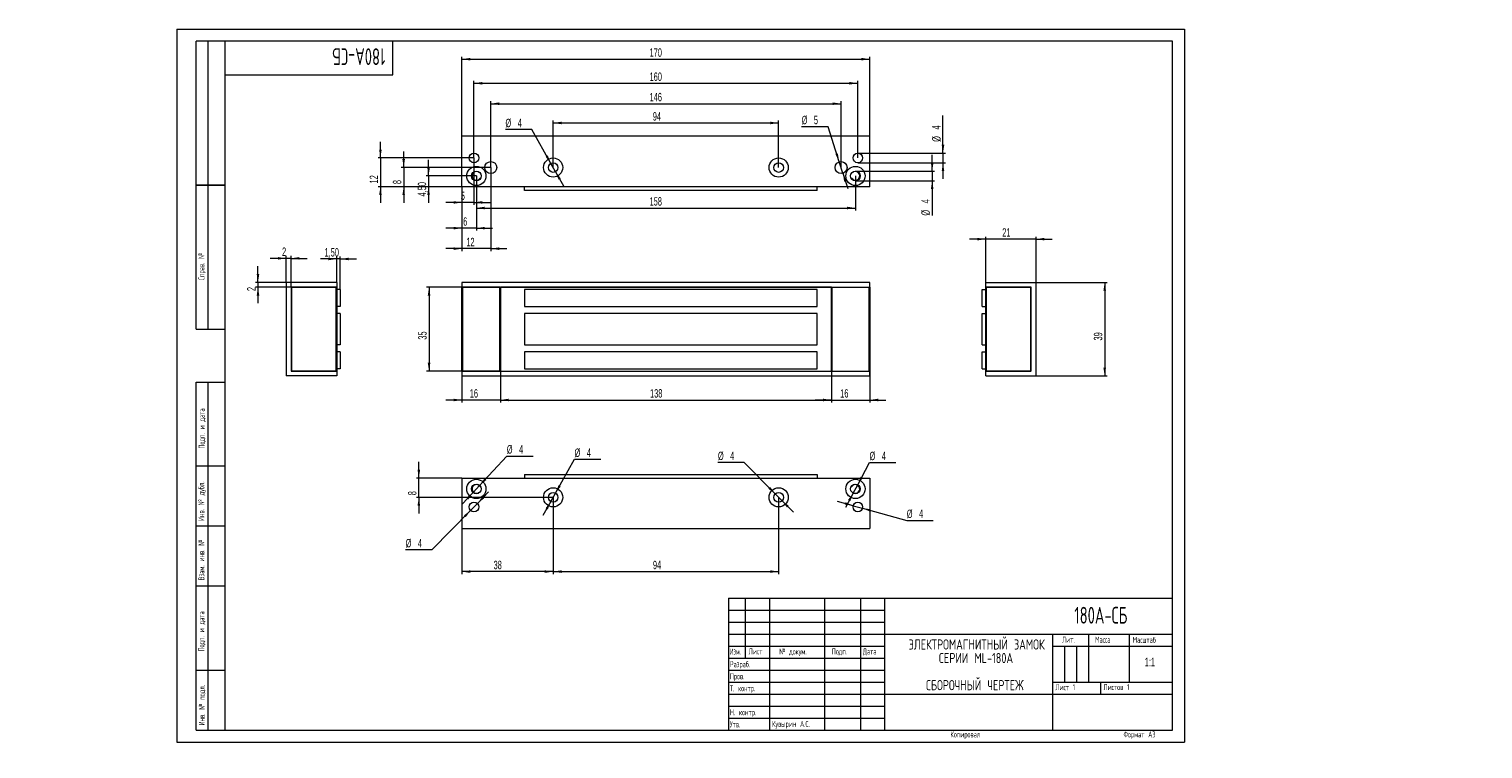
# Model space of a CAD drawing. Header units: millimetres. Extents: x -62 to 544, y -3 to 297.
import ezdxf

# ---------------------------------------------------------------- set-up
doc = ezdxf.new("R2010")
doc.units = ezdxf.units.MM
doc.layers.add('ОСЕВЫЕ', color=7, linetype='Continuous')
doc.styles.add('SLDTEXTSTYLE0', font='TXT', dxfattribs={"width": 0.605})
doc.styles.add('SLDTEXTSTYLE1', font='TXT', dxfattribs={"width": 0.605, "bigfont": 'bigfont'})
doc.styles.add('SLDTEXTSTYLE2', font='TXT', dxfattribs={"width": 0.55152, "bigfont": 'bigfont'})
doc.styles.add('SLDTEXTSTYLE3', font='TXT', dxfattribs={"width": 0.7, "bigfont": 'bigfont'})
doc.dimstyles.new('SLDDIMSTYLE0', dxfattribs={"dimtxt": 3.5, "dimasz": 3.5, "dimexe": 0, "dimexo": 0.0625, "dimgap": 0.875, "dimtad": 2, "dimrnd": 1e-09, "dimzin": 12, "dimdsep": 46, "dimtxsty": 'SLDTEXTSTYLE0', "dimsah": 1, "dimcen": 0.09, "dimadec": 0, "dimazin": 3, "dimtfac": 1, "dimtdec": 3, "dimtmove": 0, "dimatfit": 0, "dimfxl": 0, "dimfrac": 2, "dimtolj": 1, "dimtzin": 12, "dimarcsym": 0})
doc.dimstyles.new('SLDDIMSTYLE1', dxfattribs={"dimtxt": 3.5, "dimasz": 3.5, "dimexe": 0, "dimexo": 0.0625, "dimgap": 0.875, "dimtad": 2, "dimrnd": 1e-09, "dimzin": 12, "dimdsep": 46, "dimtxsty": 'SLDTEXTSTYLE0', "dimsah": 1, "dimcen": 0.09, "dimadec": 0, "dimazin": 3, "dimtfac": 1, "dimtdec": 3, "dimtofl": 0, "dimtmove": 0, "dimatfit": 3, "dimfxl": 0, "dimfrac": 2, "dimtolj": 1, "dimtzin": 12, "dimarcsym": 0})
doc.dimstyles.new('SLDDIMSTYLE2', dxfattribs={"dimtxt": 3.5, "dimasz": 3.5, "dimexe": 0, "dimexo": 0.0625, "dimgap": 0.875, "dimtad": 0, "dimtih": 1, "dimtoh": 1, "dimrnd": 1e-09, "dimzin": 12, "dimdsep": 46, "dimtxsty": 'SLDTEXTSTYLE0', "dimsah": 1, "dimcen": 0, "dimadec": 0, "dimazin": 3, "dimtfac": 1, "dimtdec": 3, "dimtmove": 0, "dimatfit": 3, "dimfxl": 0, "dimfrac": 2, "dimtolj": 1, "dimtzin": 12, "dimarcsym": 0})

# ---------------------------------------------------------------- blocks, each defined once
blk = doc.blocks.new('SW_NOTE_0')
at = {"color": 0, "linetype": 'Continuous', "lineweight": 0, "attachment_point": 2, "style": 'SLDTEXTSTYLE3'}
for s, insert, char_height in [('\\M+1845E\\M+1844C\\M+18445\\M+1844B\\M+18453\\M+18451\\M+1844F\\M+1844D\\M+18440\\M+18443\\M+1844E\\M+18449\\M+18453\\M+1844E\\M+1845C\\M+1844A \\M+18448\\M+18440\\M+1844D\\M+1844F\\M+1844B', (29.57, 5.46), 4.23333), ('\\M+18452\\M+18445\\M+18451\\M+18449\\M+18449 ML-180\\M+18440', (29.31, -0.19), 4.2333), ('\\M+18452\\M+18441\\M+1844F\\M+18451\\M+1844F\\M+18458\\M+1844E\\M+1845C\\M+1844A \\M+18458\\M+18445\\M+18451\\M+18453\\M+18445\\M+18447', (28.83, -11.48), 4.23333)]:
    blk.add_mtext(s, dxfattribs=dict(at, insert=insert, char_height=char_height))
blk = doc.blocks.new('_D')
at = {"color": 7, "linetype": 'Continuous', "lineweight": 0}
for p, q in [((118.87, 152.51), (118.87, 141.52)), ((134.87, 154.51), (134.87, 141.52)), ((118.87, 142.52), (112.14, 142.52)), ((134.87, 142.52), (118.87, 142.52)), ((134.87, 142.52), (141.6, 142.52))]:
    blk.add_line(p, q, dxfattribs=at)
for points in [[(118.87, 142.52), (115.37, 143.06), (115.37, 141.98)], [(134.87, 142.52), (138.37, 141.98), (138.37, 143.06)]]:
    blk.add_solid(points, dxfattribs=at)
at = {"color": 7, "linetype": 'Continuous', "lineweight": 0, "insert": (122.12, 147.03, -11.15), "char_height": 3.5, "attachment_point": 1, "style": 'SLDTEXTSTYLE0'}
blk.add_mtext('16', dxfattribs=at)
blk = doc.blocks.new('_D_1')
at = {"color": 7, "linetype": 'Continuous', "lineweight": 0}
for p, q in [((272.87, 154.51), (272.87, 141.52)), ((288.87, 154.51), (288.87, 141.52)), ((272.87, 142.52), (266.14, 142.52)), ((272.87, 142.52), (288.87, 142.52)), ((288.87, 142.52), (295.6, 142.52))]:
    blk.add_line(p, q, dxfattribs=at)
for points in [[(272.87, 142.52), (269.37, 143.06), (269.37, 141.98)], [(288.87, 142.52), (292.37, 141.98), (292.37, 143.06)]]:
    blk.add_solid(points, dxfattribs=at)
at = {"color": 7, "linetype": 'Continuous', "lineweight": 0, "insert": (276.55, 147.03, -11.15), "char_height": 3.5, "attachment_point": 1, "style": 'SLDTEXTSTYLE0'}
blk.add_mtext('16', dxfattribs=at)
blk = doc.blocks.new('_D_2')
at = {"color": 7, "linetype": 'Continuous', "lineweight": 0}
for p, q in [((118.86, 189.52), (104.14, 189.52)), ((105.14, 189.52), (105.14, 154.52)), ((118.86, 154.52), (104.14, 154.52))]:
    blk.add_line(p, q, dxfattribs=at)
for points in [[(105.14, 189.52), (104.6, 186.02), (105.68, 186.02)], [(105.14, 154.52), (105.68, 158.02), (104.6, 158.02)]]:
    blk.add_solid(points, dxfattribs=at)
at = {"color": 7, "linetype": 'Continuous', "lineweight": 0, "insert": (100.63, 167.65, -11.15), "char_height": 3.5, "attachment_point": 1, "rotation": 90, "style": 'SLDTEXTSTYLE0'}
blk.add_mtext('35', dxfattribs=at)
blk = doc.blocks.new('_D_3')
at = {"color": 7, "linetype": 'Continuous', "lineweight": 0}
for p, q in [((134.87, 154.51), (134.87, 141.52)), ((272.87, 154.51), (272.87, 141.52)), ((134.87, 142.52), (272.87, 142.52))]:
    blk.add_line(p, q, dxfattribs=at)
for points in [[(134.87, 142.52), (138.37, 141.98), (138.37, 143.06)], [(272.87, 142.52), (269.37, 143.06), (269.37, 141.98)]]:
    blk.add_solid(points, dxfattribs=at)
at = {"color": 7, "linetype": 'Continuous', "lineweight": 0, "insert": (197.27, 147.03, -11.15), "char_height": 3.5, "attachment_point": 1, "style": 'SLDTEXTSTYLE0'}
blk.add_mtext('138', dxfattribs=at)
blk = doc.blocks.new('_D_4')
at = {"color": 7, "linetype": 'Continuous', "lineweight": 0}
for p, q in [((118.87, 252.35), (118.87, 285.47)), ((288.87, 252.35), (288.87, 285.47)), ((118.87, 284.47), (288.87, 284.47))]:
    blk.add_line(p, q, dxfattribs=at)
for points in [[(118.87, 284.47), (122.37, 283.94), (122.37, 285.01)], [(288.87, 284.47), (285.37, 285.01), (285.37, 283.94)]]:
    blk.add_solid(points, dxfattribs=at)
at = {"color": 7, "linetype": 'Continuous', "lineweight": 0, "insert": (197.08, 288.99, 0.1), "char_height": 3.5, "attachment_point": 1, "style": 'SLDTEXTSTYLE0'}
blk.add_mtext('170', dxfattribs=at)
blk = doc.blocks.new('_D_5')
at = {"color": 7, "linetype": 'Continuous', "lineweight": 0}
for p, q in [((123.87, 243.35), (123.87, 275.43)), ((123.87, 274.43), (283.87, 274.43)), ((283.87, 243.35), (283.87, 275.43))]:
    blk.add_line(p, q, dxfattribs=at)
for points in [[(123.87, 274.43), (127.37, 273.89), (127.37, 274.97)], [(283.87, 274.43), (280.37, 274.97), (280.37, 273.89)]]:
    blk.add_solid(points, dxfattribs=at)
at = {"color": 7, "linetype": 'Continuous', "lineweight": 0, "insert": (197.08, 278.94, 0.1), "char_height": 3.5, "attachment_point": 1, "style": 'SLDTEXTSTYLE0'}
blk.add_mtext('160', dxfattribs=at)
blk = doc.blocks.new('_D_6')
at = {"color": 7, "linetype": 'Continuous', "lineweight": 0}
for p, q in [((130.87, 239.35), (130.87, 266.93)), ((276.87, 239.35), (276.87, 266.93)), ((130.87, 265.93), (276.87, 265.93))]:
    blk.add_line(p, q, dxfattribs=at)
for points in [[(130.87, 265.93), (134.37, 265.39), (134.37, 266.46)], [(276.87, 265.93), (273.37, 266.46), (273.37, 265.39)]]:
    blk.add_solid(points, dxfattribs=at)
at = {"color": 7, "linetype": 'Continuous', "lineweight": 0, "insert": (197.08, 270.44, 0.1), "char_height": 3.5, "attachment_point": 1, "style": 'SLDTEXTSTYLE0'}
blk.add_mtext('146', dxfattribs=at)
blk = doc.blocks.new('_D_7')
at = {"color": 7, "linetype": 'Continuous', "lineweight": 0}
for p, q in [((156.87, 239.35), (156.87, 258.9)), ((156.87, 257.9), (250.87, 257.9)), ((250.87, 239.35), (250.87, 258.9))]:
    blk.add_line(p, q, dxfattribs=at)
for points in [[(156.87, 257.9), (160.37, 257.36), (160.37, 258.44)], [(250.87, 257.9), (247.37, 258.44), (247.37, 257.36)]]:
    blk.add_solid(points, dxfattribs=at)
at = {"color": 7, "linetype": 'Continuous', "lineweight": 0, "insert": (198.41, 262.41, 0.1), "char_height": 3.5, "attachment_point": 1, "style": 'SLDTEXTSTYLE0'}
blk.add_mtext('94', dxfattribs=at)
blk = doc.blocks.new('_D_8')
at = {"color": 7, "linetype": 'Continuous', "lineweight": 0}
for p, q in [((124.87, 235.83), (124.87, 221.48)), ((282.87, 235.83), (282.87, 221.48)), ((124.87, 222.48), (282.87, 222.48))]:
    blk.add_line(p, q, dxfattribs=at)
for points in [[(124.87, 222.48), (128.37, 221.94), (128.37, 223.02)], [(282.87, 222.48), (279.37, 223.02), (279.37, 221.94)]]:
    blk.add_solid(points, dxfattribs=at)
at = {"color": 7, "linetype": 'Continuous', "lineweight": 0, "insert": (197.08, 227, 0.1), "char_height": 3.5, "attachment_point": 1, "style": 'SLDTEXTSTYLE0'}
blk.add_mtext('158', dxfattribs=at)
blk = doc.blocks.new('_D_9')
at = {"color": 7, "linetype": 'Continuous', "lineweight": 0}
for p, q in [((104.94, 235.84), (104.94, 242.57)), ((124.86, 235.84), (103.94, 235.84)), ((118.86, 231.34), (103.94, 231.34)), ((104.94, 235.84), (104.94, 231.34)), ((104.94, 231.34), (104.94, 224.61))]:
    blk.add_line(p, q, dxfattribs=at)
for points in [[(104.94, 235.84), (105.48, 239.34), (104.4, 239.34)], [(104.94, 231.34), (104.4, 227.84), (105.48, 227.84)]]:
    blk.add_solid(points, dxfattribs=at)
at = {"color": 7, "linetype": 'Continuous', "lineweight": 0, "insert": (100.43, 227.3, 0.1), "char_height": 3.5, "attachment_point": 1, "rotation": 90, "style": 'SLDTEXTSTYLE0'}
blk.add_mtext('4,50', dxfattribs=at)
blk = doc.blocks.new('_D_10')
at = {"color": 7, "linetype": 'Continuous', "lineweight": 0}
for p, q in [((118.87, 231.33), (118.87, 213.09)), ((124.87, 235.83), (124.87, 213.09)), ((118.87, 214.09), (112.14, 214.09)), ((124.87, 214.09), (118.87, 214.09)), ((124.87, 214.09), (131.6, 214.09))]:
    blk.add_line(p, q, dxfattribs=at)
for points in [[(118.87, 214.09), (115.37, 214.63), (115.37, 213.56)], [(124.87, 214.09), (128.37, 213.56), (128.37, 214.63)]]:
    blk.add_solid(points, dxfattribs=at)
at = {"color": 7, "linetype": 'Continuous', "lineweight": 0, "insert": (119.35, 218.61, 0.1), "char_height": 3.5, "attachment_point": 1, "style": 'SLDTEXTSTYLE0'}
blk.add_mtext('6', dxfattribs=at)
blk = doc.blocks.new('_D_11')
at = {"color": 7, "linetype": 'Continuous', "lineweight": 0}
for p, q in [((84.87, 243.34), (84.87, 250.07)), ((123.86, 243.34), (83.87, 243.34)), ((84.87, 243.34), (84.87, 231.34)), ((118.86, 231.34), (83.87, 231.34)), ((84.87, 231.34), (84.87, 224.61))]:
    blk.add_line(p, q, dxfattribs=at)
for points in [[(84.87, 243.34), (85.41, 246.84), (84.33, 246.84)], [(84.87, 231.34), (84.33, 227.84), (85.41, 227.84)]]:
    blk.add_solid(points, dxfattribs=at)
at = {"color": 7, "linetype": 'Continuous', "lineweight": 0, "insert": (80.36, 232.72, 0.1), "char_height": 3.5, "attachment_point": 1, "rotation": 90, "style": 'SLDTEXTSTYLE0'}
blk.add_mtext('12', dxfattribs=at)
blk = doc.blocks.new('_D_12')
at = {"color": 7, "linetype": 'Continuous', "lineweight": 0}
for p, q in [((123.87, 243.33), (123.87, 223.81)), ((118.87, 231.33), (118.87, 223.81)), ((118.87, 224.81), (112.14, 224.81)), ((123.87, 224.81), (118.87, 224.81)), ((123.87, 224.81), (130.6, 224.81))]:
    blk.add_line(p, q, dxfattribs=at)
for points in [[(118.87, 224.81), (115.37, 225.35), (115.37, 224.27)], [(123.87, 224.81), (127.37, 224.27), (127.37, 225.35)]]:
    blk.add_solid(points, dxfattribs=at)
at = {"color": 7, "linetype": 'Continuous', "lineweight": 0, "insert": (118.36, 229.32, 0.1), "char_height": 3.5, "attachment_point": 1, "style": 'SLDTEXTSTYLE0'}
blk.add_mtext('5', dxfattribs=at)
blk = doc.blocks.new('_D_13')
at = {"color": 7, "linetype": 'Continuous', "lineweight": 0}
for p, q in [((94.56, 239.34), (94.56, 246.07)), ((130.86, 239.34), (93.56, 239.34)), ((94.56, 239.34), (94.56, 231.34)), ((118.86, 231.34), (93.56, 231.34)), ((94.56, 231.34), (94.56, 224.61))]:
    blk.add_line(p, q, dxfattribs=at)
for points in [[(94.56, 239.34), (95.1, 242.84), (94.02, 242.84)], [(94.56, 231.34), (94.02, 227.84), (95.1, 227.84)]]:
    blk.add_solid(points, dxfattribs=at)
at = {"color": 7, "linetype": 'Continuous', "lineweight": 0, "insert": (90.05, 232.43, 0.1), "char_height": 3.5, "attachment_point": 1, "rotation": 90, "style": 'SLDTEXTSTYLE0'}
blk.add_mtext('8', dxfattribs=at)
blk = doc.blocks.new('_D_14')
at = {"color": 7, "linetype": 'Continuous', "lineweight": 0}
for p, q in [((130.87, 239.33), (130.87, 204.56)), ((118.87, 231.33), (118.87, 204.56)), ((118.87, 205.56), (112.14, 205.56)), ((130.87, 205.56), (118.87, 205.56)), ((130.87, 205.56), (137.6, 205.56))]:
    blk.add_line(p, q, dxfattribs=at)
for points in [[(118.87, 205.56), (115.37, 206.1), (115.37, 205.02)], [(130.87, 205.56), (134.37, 205.02), (134.37, 206.1)]]:
    blk.add_solid(points, dxfattribs=at)
at = {"color": 7, "linetype": 'Continuous', "lineweight": 0, "insert": (120.68, 210.07, 0.1), "char_height": 3.5, "attachment_point": 1, "style": 'SLDTEXTSTYLE0'}
blk.add_mtext('12', dxfattribs=at)
blk = doc.blocks.new('_D_15')
at = {"color": 7, "linetype": 'Continuous', "lineweight": 0}
for p, q in [((319.38, 245.34), (319.38, 261.04)), ((283.88, 245.34), (320.38, 245.34)), ((319.38, 245.34), (319.38, 241.34)), ((283.88, 241.34), (320.38, 241.34)), ((319.38, 241.34), (319.38, 234.61))]:
    blk.add_line(p, q, dxfattribs=at)
for points in [[(319.38, 245.34), (319.92, 248.84), (318.84, 248.84)], [(319.38, 241.34), (318.84, 237.84), (319.92, 237.84)]]:
    blk.add_solid(points, dxfattribs=at)
at = {"color": 7, "linetype": 'Continuous', "lineweight": 0, "char_height": 3.5, "attachment_point": 1, "rotation": 90, "style": 'SLDTEXTSTYLE0'}
for s, insert in [('4', (314.86, 255.16, 0.1)), ('%%c', (314.87, 250.06, 0.1))]:
    blk.add_mtext(s, dxfattribs=dict(at, insert=insert))
blk = doc.blocks.new('_D_16')
at = {"color": 7, "linetype": 'Continuous', "lineweight": 0}
for p, q in [((314.87, 237.84), (314.87, 244.57)), ((282.88, 237.84), (315.87, 237.84)), ((314.87, 237.84), (314.87, 233.84)), ((282.88, 233.84), (315.87, 233.84)), ((314.87, 233.84), (314.87, 219.32))]:
    blk.add_line(p, q, dxfattribs=at)
for points in [[(314.87, 237.84), (315.41, 241.34), (314.33, 241.34)], [(314.87, 233.84), (314.33, 230.34), (315.41, 230.34)]]:
    blk.add_solid(points, dxfattribs=at)
at = {"color": 7, "linetype": 'Continuous', "lineweight": 0, "char_height": 3.5, "attachment_point": 1, "rotation": 90, "style": 'SLDTEXTSTYLE0'}
for s, insert in [('4', (310.35, 224.42, 0.1)), ('%%c', (310.36, 219.32, 0.1))]:
    blk.add_mtext(s, dxfattribs=dict(at, insert=insert))
blk = doc.blocks.new('_D_17')
at = {"color": 7, "linetype": 'Continuous', "lineweight": 0}
for p, q in [((271.45, 256.36), (260.46, 256.36)), ((276.11, 241.72), (271.45, 256.36)), ((277.63, 236.96), (276.11, 241.72)), ((277.63, 236.96), (279.68, 230.55))]:
    blk.add_line(p, q, dxfattribs=at)
for points in [[(276.11, 241.72), (275.56, 245.22), (274.54, 244.9)], [(277.63, 236.96), (278.18, 233.46), (279.21, 233.79)]]:
    blk.add_solid(points, dxfattribs=at)
at = {"color": 7, "linetype": 'Continuous', "lineweight": 0, "char_height": 3.5, "attachment_point": 1, "style": 'SLDTEXTSTYLE0'}
for s, insert in [('%%c', (260.46, 260.88, 0.1)), ('5', (265.56, 260.89, 0.1))]:
    blk.add_mtext(s, dxfattribs=dict(at, insert=insert))
blk = doc.blocks.new('_D_18')
at = {"color": 7, "linetype": 'Continuous', "lineweight": 0}
for p, q in [((147.98, 255.13), (136.99, 255.13)), ((155.89, 241.08), (147.98, 255.13)), ((157.85, 237.6), (155.89, 241.08)), ((157.85, 237.6), (161.16, 231.74))]:
    blk.add_line(p, q, dxfattribs=at)
for points in [[(155.89, 241.08), (154.64, 244.4), (153.7, 243.87)], [(157.85, 237.6), (159.1, 234.29), (160.04, 234.81)]]:
    blk.add_solid(points, dxfattribs=at)
at = {"color": 7, "linetype": 'Continuous', "lineweight": 0, "char_height": 3.5, "attachment_point": 1, "style": 'SLDTEXTSTYLE0'}
for s, insert in [('%%c', (136.99, 259.64, 0.1)), ('4', (142.1, 259.65, 0.1))]:
    blk.add_mtext(s, dxfattribs=dict(at, insert=insert))
blk = doc.blocks.new('_D_19')
at = {"color": 7, "linetype": 'Continuous', "lineweight": 0}
for p, q in [((156.87, 101.97), (156.87, 70.05)), ((118.87, 88.97), (118.87, 70.05)), ((156.87, 71.05), (118.87, 71.05))]:
    blk.add_line(p, q, dxfattribs=at)
for points in [[(118.87, 71.05), (122.37, 70.51), (122.37, 71.59)], [(156.87, 71.05), (153.37, 71.59), (153.37, 70.51)]]:
    blk.add_solid(points, dxfattribs=at)
at = {"color": 7, "linetype": 'Continuous', "lineweight": 0, "insert": (132.04, 75.56, 0.1), "char_height": 3.5, "attachment_point": 1, "style": 'SLDTEXTSTYLE0'}
blk.add_mtext('38', dxfattribs=at)
blk = doc.blocks.new('_D_20')
at = {"color": 7, "linetype": 'Continuous', "lineweight": 0}
for p, q in [((100.87, 109.98), (100.87, 116.71)), ((118.86, 109.98), (99.87, 109.98)), ((100.87, 101.98), (100.87, 109.98)), ((156.86, 101.98), (99.87, 101.98)), ((100.87, 101.98), (100.87, 95.25))]:
    blk.add_line(p, q, dxfattribs=at)
for points in [[(100.87, 109.98), (101.41, 113.48), (100.33, 113.48)], [(100.87, 101.98), (100.33, 98.48), (101.41, 98.48)]]:
    blk.add_solid(points, dxfattribs=at)
at = {"color": 7, "linetype": 'Continuous', "lineweight": 0, "insert": (96.36, 102.85, 0.1), "char_height": 3.5, "attachment_point": 1, "rotation": 90, "style": 'SLDTEXTSTYLE0'}
blk.add_mtext('8', dxfattribs=at)
blk = doc.blocks.new('_D_21')
at = {"color": 7, "linetype": 'Continuous', "lineweight": 0}
for p, q in [((156.87, 101.97), (156.87, 70.05)), ((250.87, 101.97), (250.87, 70.05)), ((156.87, 71.05), (250.87, 71.05))]:
    blk.add_line(p, q, dxfattribs=at)
for points in [[(156.87, 71.05), (160.37, 70.51), (160.37, 71.59)], [(250.87, 71.05), (247.37, 71.59), (247.37, 70.51)]]:
    blk.add_solid(points, dxfattribs=at)
at = {"color": 7, "linetype": 'Continuous', "lineweight": 0, "insert": (198.46, 75.56, 0.1), "char_height": 3.5, "attachment_point": 1, "style": 'SLDTEXTSTYLE0'}
blk.add_mtext('94', dxfattribs=at)
blk = doc.blocks.new('_D_22')
at = {"color": 7, "linetype": 'Continuous', "lineweight": 0}
for p, q in [((125.27, 99.41), (129.98, 104.22)), ((125.27, 99.41), (122.47, 96.55)), ((122.47, 96.55), (106.36, 80.13)), ((106.36, 80.13), (95.38, 80.13))]:
    blk.add_line(p, q, dxfattribs=at)
for points in [[(125.27, 99.41), (128.11, 101.53), (127.34, 102.29)], [(122.47, 96.55), (119.64, 94.43), (120.41, 93.68)]]:
    blk.add_solid(points, dxfattribs=at)
at = {"color": 7, "linetype": 'Continuous', "lineweight": 0, "char_height": 3.5, "attachment_point": 1, "style": 'SLDTEXTSTYLE0'}
for s, insert in [('%%c', (95.38, 84.64, 0.1)), ('4', (100.48, 84.65, 0.1))]:
    blk.add_mtext(s, dxfattribs=dict(at, insert=insert))
blk = doc.blocks.new('_D_23')
at = {"color": 7, "linetype": 'Continuous', "lineweight": 0}
for p, q in [((126.23, 106.95), (137.55, 119.19)), ((137.55, 119.19), (148.53, 119.19)), ((123.51, 104.01), (118.94, 99.07)), ((123.51, 104.01), (126.23, 106.95))]:
    blk.add_line(p, q, dxfattribs=at)
for points in [[(126.23, 106.95), (129, 109.15), (128.21, 109.88)], [(123.51, 104.01), (120.74, 101.81), (121.53, 101.08)]]:
    blk.add_solid(points, dxfattribs=at)
at = {"color": 7, "linetype": 'Continuous', "lineweight": 0, "char_height": 3.5, "attachment_point": 1, "style": 'SLDTEXTSTYLE0'}
for s, insert in [('%%c', (137.55, 123.7, 0.1)), ('4', (142.65, 123.71, 0.1))]:
    blk.add_mtext(s, dxfattribs=dict(at, insert=insert))
blk = doc.blocks.new('_D_24')
at = {"color": 7, "linetype": 'Continuous', "lineweight": 0}
for p, q in [((157.85, 103.72), (165.79, 117.82)), ((165.79, 117.82), (176.78, 117.82)), ((155.89, 100.24), (157.85, 103.72)), ((155.89, 100.24), (152.59, 94.37))]:
    blk.add_line(p, q, dxfattribs=at)
for points in [[(157.85, 103.72), (160.04, 106.51), (159.1, 107.04)], [(155.89, 100.24), (153.7, 97.45), (154.64, 96.92)]]:
    blk.add_solid(points, dxfattribs=at)
at = {"color": 7, "linetype": 'Continuous', "lineweight": 0, "char_height": 3.5, "attachment_point": 1, "style": 'SLDTEXTSTYLE0'}
for s, insert in [('%%c', (165.79, 122.33, 0.1)), ('4', (170.9, 122.34, 0.1))]:
    blk.add_mtext(s, dxfattribs=dict(at, insert=insert))
blk = doc.blocks.new('_D_25')
at = {"color": 7, "linetype": 'Continuous', "lineweight": 0}
for p, q in [((236.54, 116.5), (225.56, 116.5)), ((249.47, 103.4), (236.54, 116.5)), ((252.28, 100.56), (249.47, 103.4)), ((252.28, 100.56), (257.01, 95.77))]:
    blk.add_line(p, q, dxfattribs=at)
for points in [[(249.47, 103.4), (247.39, 106.27), (246.62, 105.52)], [(252.28, 100.56), (254.35, 97.69), (255.12, 98.45)]]:
    blk.add_solid(points, dxfattribs=at)
at = {"color": 7, "linetype": 'Continuous', "lineweight": 0, "char_height": 3.5, "attachment_point": 1, "style": 'SLDTEXTSTYLE0'}
for s, insert in [('%%c', (225.56, 121.01, 0.1)), ('4', (230.66, 121.02, 0.1))]:
    blk.add_mtext(s, dxfattribs=dict(at, insert=insert))
blk = doc.blocks.new('_D_26')
at = {"color": 7, "linetype": 'Continuous', "lineweight": 0}
for p, q in [((283.82, 107.24), (288.77, 116.46)), ((288.77, 116.46), (299.76, 116.46)), ((281.93, 103.72), (278.74, 97.79)), ((281.93, 103.72), (283.82, 107.24))]:
    blk.add_line(p, q, dxfattribs=at)
for points in [[(283.82, 107.24), (285.95, 110.07), (285, 110.58)], [(281.93, 103.72), (279.8, 100.89), (280.74, 100.38)]]:
    blk.add_solid(points, dxfattribs=at)
at = {"color": 7, "linetype": 'Continuous', "lineweight": 0, "char_height": 3.5, "attachment_point": 1, "style": 'SLDTEXTSTYLE0'}
for s, insert in [('%%c', (288.77, 120.98, 0.1)), ('4', (293.87, 120.99, 0.1))]:
    blk.add_mtext(s, dxfattribs=dict(at, insert=insert))
blk = doc.blocks.new('_D_27')
at = {"color": 7, "linetype": 'Continuous', "lineweight": 0}
for p, q in [((281.94, 98.51), (275.45, 100.3)), ((281.94, 98.51), (285.8, 97.45)), ((285.8, 97.45), (304.29, 92.36)), ((304.29, 92.36), (315.27, 92.36))]:
    blk.add_line(p, q, dxfattribs=at)
for points in [[(281.94, 98.51), (278.71, 99.96), (278.43, 98.92)], [(285.8, 97.45), (289.03, 96), (289.32, 97.04)]]:
    blk.add_solid(points, dxfattribs=at)
at = {"color": 7, "linetype": 'Continuous', "lineweight": 0, "char_height": 3.5, "attachment_point": 1, "style": 'SLDTEXTSTYLE0'}
for s, insert in [('%%c', (304.29, 96.87, 0.1)), ('4', (309.39, 96.88, 0.1))]:
    blk.add_mtext(s, dxfattribs=dict(at, insert=insert))
blk = doc.blocks.new('_D_28')
at = {"color": 7, "linetype": 'Continuous', "lineweight": 0}
for p, q in [((33.83, 191.52), (33.83, 198.25)), ((45.62, 191.52), (32.83, 191.52)), ((47.62, 189.52), (32.83, 189.52)), ((33.83, 191.52), (33.83, 189.52)), ((33.83, 189.52), (33.83, 182.79))]:
    blk.add_line(p, q, dxfattribs=at)
for points in [[(33.83, 191.52), (34.37, 195.02), (33.29, 195.02)], [(33.83, 189.52), (33.29, 186.02), (34.37, 186.02)]]:
    blk.add_solid(points, dxfattribs=at)
at = {"color": 7, "linetype": 'Continuous', "lineweight": 0, "insert": (29.32, 187.89, 0.1), "char_height": 3.5, "attachment_point": 1, "rotation": 90, "style": 'SLDTEXTSTYLE0'}
blk.add_mtext('2', dxfattribs=at)
blk = doc.blocks.new('_D_29')
at = {"color": 7, "linetype": 'Continuous', "lineweight": 0}
for p, q in [((45.63, 201.52), (38.9, 201.52)), ((45.63, 191.53), (45.63, 202.52)), ((47.63, 201.52), (45.63, 201.52)), ((47.63, 189.53), (47.63, 202.52)), ((47.63, 201.52), (54.37, 201.52))]:
    blk.add_line(p, q, dxfattribs=at)
for points in [[(45.63, 201.52), (42.13, 202.06), (42.13, 200.98)], [(47.63, 201.52), (51.13, 200.98), (51.13, 202.06)]]:
    blk.add_solid(points, dxfattribs=at)
at = {"color": 7, "linetype": 'Continuous', "lineweight": 0, "insert": (43.86, 206.03, 0.1), "char_height": 3.5, "attachment_point": 1, "style": 'SLDTEXTSTYLE0'}
blk.add_mtext('2', dxfattribs=at)
blk = doc.blocks.new('_D_30')
at = {"color": 7, "linetype": 'Continuous', "lineweight": 0}
for p, q in [((66.63, 201.25), (59.9, 201.25)), ((66.63, 191.53), (66.63, 202.25)), ((68.13, 201.25), (66.63, 201.25)), ((68.13, 188.53), (68.13, 202.25)), ((68.13, 201.25), (74.87, 201.25))]:
    blk.add_line(p, q, dxfattribs=at)
for points in [[(66.63, 201.25), (63.13, 201.79), (63.13, 200.72)], [(68.13, 201.25), (71.63, 200.72), (71.63, 201.79)]]:
    blk.add_solid(points, dxfattribs=at)
at = {"color": 7, "linetype": 'Continuous', "lineweight": 0, "insert": (61.58, 205.77, 0.1), "char_height": 3.5, "attachment_point": 1, "style": 'SLDTEXTSTYLE0'}
blk.add_mtext('1,50', dxfattribs=at)
blk = doc.blocks.new('_D_31')
at = {"color": 7, "linetype": 'Continuous', "lineweight": 0}
for p, q in [((358.19, 191.52), (387.78, 191.52)), ((386.78, 191.52), (386.78, 152.52)), ((358.19, 152.52), (387.78, 152.52))]:
    blk.add_line(p, q, dxfattribs=at)
for points in [[(386.78, 191.52), (386.24, 188.02), (387.32, 188.02)], [(386.78, 152.52), (387.32, 156.02), (386.24, 156.02)]]:
    blk.add_solid(points, dxfattribs=at)
at = {"color": 7, "linetype": 'Continuous', "lineweight": 0, "insert": (382.27, 167.29, 0.1), "char_height": 3.5, "attachment_point": 1, "rotation": 90, "style": 'SLDTEXTSTYLE0'}
blk.add_mtext('39', dxfattribs=at)
blk = doc.blocks.new('_D_32')
at = {"color": 7, "linetype": 'Continuous', "lineweight": 0}
for p, q in [((337.18, 209.52), (330.44, 209.52)), ((337.18, 191.53), (337.18, 210.52)), ((358.18, 209.52), (337.18, 209.52)), ((358.18, 191.53), (358.18, 210.52)), ((358.18, 209.52), (364.91, 209.52))]:
    blk.add_line(p, q, dxfattribs=at)
for points in [[(337.18, 209.52), (333.68, 210.06), (333.68, 208.98)], [(358.18, 209.52), (361.68, 208.98), (361.68, 210.06)]]:
    blk.add_solid(points, dxfattribs=at)
at = {"color": 7, "linetype": 'Continuous', "lineweight": 0, "insert": (344.08, 214.03, 0.1), "char_height": 3.5, "attachment_point": 1, "style": 'SLDTEXTSTYLE0'}
blk.add_mtext('21', dxfattribs=at)

msp = doc.modelspace()

# ---------------------------------------------------------------- linework, layer by layer
at = {"color": 7, "linetype": 'Continuous', "lineweight": 15}
for p, q in [((8, 172), (8, 292)), ((20, 292), (8, 292)), ((8, 172), (8, 292)), ((13, 172), (13, 292)), ((13, 172), (13, 292)), ((20, 292), (20, 5)), ((415, 292), (20, 292)), ((20, 292), (20, 5)), ((90, 278), (90, 292)), ((415, 5), (415, 292)), ((20, 278), (90, 278)), ((288.872, 252.342), (118.872, 252.342)), ((118.872, 231.342), (118.872, 252.342)), ((288.872, 231.342), (288.872, 252.342)), ((8, 232), (20, 232)), ((20, 232), (8, 232)), ((288.872, 231.342), (118.872, 231.342)), ((126.516, 234.785), (126.559, 234.768)), ((144.872, 229.842), (144.872, 231.342)), ((266.872, 229.842), (266.872, 231.342)), ((281.228, 234.785), (281.185, 234.768)), ((266.872, 229.842), (144.872, 229.842)), ((45.634, 191.52), (45.634, 152.52)), ((66.634, 191.52), (45.634, 191.52)), ((47.634, 189.52), (66.634, 189.52)), ((47.634, 189.52), (47.634, 154.52)), ((47.834, 189.52), (47.834, 154.52)), ((66.434, 189.52), (47.834, 189.52)), ((66.434, 154.52), (66.434, 189.52)), ((66.634, 191.52), (66.634, 189.52)), ((66.634, 189.52), (66.634, 154.52)), ((68.134, 188.52), (66.634, 188.52)), ((68.134, 188.52), (68.134, 181.52)), ((288.872, 191.52), (118.872, 191.52)), ((118.872, 191.52), (118.872, 189.52)), ((118.872, 154.52), (118.872, 189.52)), ((118.872, 189.52), (288.872, 189.52)), ((119.072, 189.52), (119.072, 154.52)), ((134.672, 189.52), (119.072, 189.52)), ((134.672, 154.52), (134.672, 189.52)), ((134.872, 189.52), (134.872, 154.52)), ((272.872, 189.52), (134.872, 189.52)), ((266.872, 188.52), (144.872, 188.52)), ((144.872, 188.52), (144.872, 181.52)), ((266.872, 181.52), (266.872, 188.52)), ((272.872, 154.52), (272.872, 189.52)), ((273.072, 189.52), (273.072, 154.52)), ((273.072, 189.52), (288.672, 189.52)), ((288.672, 154.52), (288.672, 189.52)), ((288.872, 189.52), (288.872, 191.52)), ((288.872, 189.52), (288.872, 154.52)), ((335.675, 181.52), (335.675, 188.52)), ((335.675, 188.52), (337.175, 188.52)), ((337.175, 189.52), (337.175, 191.52)), ((337.175, 191.52), (358.175, 191.52)), ((337.175, 154.52), (337.175, 189.52)), ((356.175, 189.52), (337.175, 189.52)), ((337.375, 189.52), (337.375, 154.52)), ((337.375, 189.52), (355.975, 189.52)), ((355.975, 154.52), (355.975, 189.52)), ((356.175, 154.52), (356.175, 189.52)), ((358.175, 152.52), (358.175, 191.52)), ((68.134, 181.52), (66.634, 181.52)), ((68.134, 178.52), (66.634, 178.52)), ((68.134, 178.52), (68.134, 165.52)), ((144.872, 181.52), (266.872, 181.52)), ((266.872, 178.52), (144.872, 178.52)), ((144.872, 178.52), (144.872, 165.52)), ((266.872, 165.52), (266.872, 178.52)), ((335.675, 181.52), (337.175, 181.52)), ((335.675, 165.52), (335.675, 178.52)), ((335.675, 178.52), (337.175, 178.52)), ((8, 172), (20, 172)), ((68.134, 165.52), (66.634, 165.52)), ((144.872, 165.52), (266.872, 165.52)), ((335.675, 165.52), (337.175, 165.52)), ((68.134, 162.52), (66.634, 162.52)), ((68.134, 162.52), (68.134, 155.52)), ((144.872, 162.52), (144.872, 155.52)), ((266.872, 162.52), (144.872, 162.52)), ((266.872, 155.52), (266.872, 162.52)), ((335.675, 155.52), (335.675, 162.52)), ((335.675, 162.52), (337.175, 162.52)), ((66.634, 152.52), (45.634, 152.52)), ((47.634, 154.52), (66.634, 154.52)), ((66.434, 154.52), (47.834, 154.52)), ((68.134, 155.52), (66.634, 155.52)), ((66.634, 154.52), (66.634, 152.52)), ((118.872, 154.52), (118.872, 152.52)), ((118.872, 154.52), (288.872, 154.52)), ((118.872, 152.52), (288.872, 152.52)), ((134.672, 154.52), (119.072, 154.52)), ((134.872, 154.52), (272.872, 154.52)), ((144.872, 155.52), (266.872, 155.52)), ((273.072, 154.52), (288.672, 154.52)), ((288.872, 152.52), (288.872, 154.52)), ((335.675, 155.52), (337.175, 155.52)), ((356.175, 154.52), (337.175, 154.52)), ((337.175, 152.52), (337.175, 154.52)), ((337.175, 152.52), (358.175, 152.52)), ((337.375, 154.52), (355.975, 154.52)), ((8, 5), (8, 150)), ((8, 150), (20, 150)), ((13, 5), (13, 150)), ((20, 115), (8, 115)), ((118.872, 109.981), (288.872, 109.981)), ((118.872, 109.981), (118.872, 88.981)), ((144.872, 111.481), (266.872, 111.481)), ((144.872, 111.481), (144.872, 109.981)), ((266.872, 111.481), (266.872, 109.981)), ((288.872, 109.981), (288.872, 88.981)), ((126.516, 106.539), (126.559, 106.556)), ((281.228, 106.539), (281.185, 106.556)), ((20, 90), (8, 90)), ((118.872, 88.981), (288.872, 88.981)), ((20, 65), (8, 65)), ((230, 60), (415, 60)), ((230, 60), (230, 5)), ((237, 35), (237, 60)), ((247, 60), (247, 5)), ((270, 60), (270, 5)), ((285, 60), (285, 5)), ((295, 60), (295, 5)), ((295, 45), (415, 45)), ((365, 45), (365, 5)), ((380, 45), (380, 25)), ((397, 45), (397, 25)), ((230, 40), (295, 40)), ((365, 40), (415, 40)), ((230, 35), (295, 35)), ((8, 30), (20, 30)), ((365, 25), (415, 25)), ((385, 25), (385, 20)), ((295, 20), (415, 20)), ((8, 5), (20, 5)), ((20, 5), (415, 5))]:
    msp.add_line(p, q, dxfattribs=at)
at = {"color": 7, "linetype": 'Continuous', "lineweight": 0}
for p, q in [((230, 55), (295, 55)), ((230, 50), (295, 50)), ((230, 45), (295, 45)), ((370, 40), (370, 25)), ((375, 40), (375, 25)), ((230, 30), (295, 30)), ((230, 25), (295, 25)), ((230, 20), (295, 20)), ((230, 15), (295, 15)), ((230, 10), (295, 10))]:
    msp.add_line(p, q, dxfattribs=at)
at = {"color": 7, "linetype": 'Continuous', "lineweight": 15}
for centre, radius in [((123.872, 243.342), 2), ((156.872, 239.342), 4), ((250.872, 239.342), 4), ((283.872, 243.342), 2), ((124.872, 235.842), 4), ((124.872, 235.842), 2), ((130.872, 239.342), 2.5), ((156.872, 239.342), 2), ((250.872, 239.342), 2), ((276.872, 239.342), 2.5), ((282.872, 235.842), 4), ((282.872, 235.842), 2), ((124.872, 105.481), 4), ((282.872, 105.481), 4), ((124.872, 105.481), 2), ((156.872, 101.981), 4), ((156.872, 101.981), 2), ((250.872, 101.981), 4), ((250.872, 101.981), 2), ((282.872, 105.481), 2), ((123.872, 97.981), 2), ((283.872, 97.981), 2)]:
    msp.add_circle(centre, radius, dxfattribs=at)
for centre, radius, start, end in [((124.872, 235.842), 1.803, 66.456473, 321.621845), ((125.672, 237.678), 0.2, 246.456473, 332.798559), ((282.872, 235.842), 1.803, 218.378155, 113.543527), ((282.072, 237.678), 0.2, 207.201441, 293.543527), ((126.442, 234.599), 0.2, 68.198591, 141.621845), ((281.302, 234.599), 0.2, 38.378155, 111.801409), ((124.872, 105.481), 1.803, 38.378155, 293.543527), ((125.672, 103.645), 0.2, 27.201441, 113.543527), ((126.442, 106.724), 0.2, 218.378155, 291.801409), ((281.302, 106.724), 0.2, 248.198591, 321.621845), ((282.872, 105.481), 1.803, 246.456473, 141.621845), ((282.072, 103.645), 0.2, 66.456473, 152.798559)]:
    msp.add_arc(centre, radius, start, end, dxfattribs=at)
at = {"layer": 'ОСЕВЫЕ', "lineweight": 0}
for p, q in [((0, 297), (420, 297)), ((0, 297), (0, 0)), ((420, 297), (420, 0)), ((0, 0), (420, 0))]:
    msp.add_line(p, q, dxfattribs=at)

# ---------------------------------------------------------------- block references
at = {"color": 7, "linetype": 'Continuous', "lineweight": 0}
msp.add_blockref('SW_NOTE_0', (303.827, 37.353), dxfattribs=at)

# ---------------------------------------------------------------- texts
at = {"color": 7, "linetype": 'Continuous', "lineweight": 0, "attachment_point": 1, "style": 'SLDTEXTSTYLE1'}
for s, insert, char_height, rotation in [('180\\M+18440-\\M+18452\\M+18441', (86.896, 282.034), 7, 180), ('\\M+18452\\M+18481\\M+18482\\M+18470\\M+18472. \\M+18782', (9.001, 192.453), 2.5, 90), ('\\M+18450\\M+18480\\M+18474\\M+18481. \\M+18479 \\M+18474\\M+18470\\M+18484\\M+18470', (9.143, 122.304), 2.5, 90), ('\\M+18449\\M+1847E\\M+18472. \\M+18782 \\M+18474\\M+18485\\M+18471\\M+1847C.', (8.95, 92.12), 2.5, 90), ('\\M+18442\\M+18478\\M+18470\\M+1847D. \\M+18479\\M+1847E\\M+18472. \\M+18782', (8.974, 67.4), 2.5, 90), ('\\M+18450\\M+18480\\M+18474\\M+18481. \\M+18479 \\M+18474\\M+18470\\M+18484\\M+18470', (8.985, 37.79), 2.5, 90), ('\\M+18449\\M+1847E\\M+18472. \\M+18782 \\M+18481\\M+18480\\M+18474\\M+1847C.', (9.155, 6.964), 2.5, 90)]:
    msp.add_mtext(s, dxfattribs=dict(at, insert=insert, char_height=char_height, rotation=rotation))
at = {"color": 7, "linetype": 'Continuous', "lineweight": 0}
for s, insert, char_height, attachment_point, style in [('180\\M+18440-\\M+18452\\M+18441', (374.146, 56.367), 7, 1, 'SLDTEXTSTYLE1'), ('\\M+1844C\\M+18479\\M+18484.', (369.011, 43.961), 2.5, 1, 'SLDTEXTSTYLE1'), ('\\M+1844D\\M+18470\\M+18483\\M+18483\\M+18470', (382.764, 43.961), 2.5, 1, 'SLDTEXTSTYLE1'), ('\\M+1844D\\M+18470\\M+18483\\M+1848A\\M+18484\\M+18470\\M+18471', (398.426, 43.863), 2.5, 1, 'SLDTEXTSTYLE1'), ('\\M+18449\\M+18478\\M+1847D.', (230.539, 39.002), 2.5, 1, 'SLDTEXTSTYLE2'), ('\\M+1844C\\M+18479\\M+18483\\M+18484', (238.387, 39.056), 2.5, 1, 'SLDTEXTSTYLE1'), ('\\M+18782 \\M+18474\\M+18480\\M+1847B\\M+18485\\M+1847D.', (251.122, 39.031), 2.5, 1, 'SLDTEXTSTYLE1'), ('\\M+18450\\M+18480\\M+18474\\M+18481.', (273.04, 39.028), 2.5, 1, 'SLDTEXTSTYLE1'), ('\\M+18444\\M+18470\\M+18484\\M+18470', (285.973, 39.033), 2.5, 1, 'SLDTEXTSTYLE1'), ('\\M+18451\\M+18470\\M+18478\\M+18482\\M+18470\\M+18471.', (230.516, 33.729), 2.5, 1, 'SLDTEXTSTYLE1'), ('1:1', (405.611, 35.152), 3.5, 2, 'SLDTEXTSTYLE0'), ('\\M+18450\\M+18482\\M+18480\\M+18472.', (230.557, 28.703), 2.5, 1, 'SLDTEXTSTYLE1'), ('\\M+1844C\\M+18479\\M+18483\\M+18484 1', (366.237, 24.159), 2.5, 1, 'SLDTEXTSTYLE1'), ('\\M+1844C\\M+18479\\M+18483\\M+18484\\M+18480\\M+18472 1', (386.298, 24.205), 2.5, 1, 'SLDTEXTSTYLE1'), ('\\M+18453. \\M+1847B\\M+18480\\M+1847E\\M+18484\\M+18482.', (230.502, 23.701), 2.5, 1, 'SLDTEXTSTYLE1'), ('\\M+1844E. \\M+1847B\\M+18480\\M+1847E\\M+18484\\M+18482.', (230.564, 13.718), 2.5, 1, 'SLDTEXTSTYLE1'), ('\\M+18454\\M+18484\\M+18472.', (230.551, 8.7), 2.5, 1, 'SLDTEXTSTYLE1'), ('\\M+1844B\\M+18485\\M+18472\\M+1848D\\M+18482\\M+18479\\M+1847E \\M+18440.\\M+18452.', (248.101, 8.858), 2.5, 1, 'SLDTEXTSTYLE1'), ('\\M+1844B\\M+18480\\M+18481\\M+18479\\M+18482\\M+18480\\M+18472\\M+18470\\M+1847C', (322.46, 4.468), 2.5, 1, 'SLDTEXTSTYLE1'), ('\\M+18455\\M+18480\\M+18482\\M+1847D\\M+18470\\M+18484 \\M+184403', (394.635, 4.483), 2.5, 1, 'SLDTEXTSTYLE1')]:
    msp.add_mtext(s, dxfattribs=dict(at, insert=insert, char_height=char_height, attachment_point=attachment_point, style=style))

# ---------------------------------------------------------------- dimensions: what is measured, and where the dimension line sits
for base, p1, p2, dimstyle, picture, middle in [((288.872, 284.474), (118.872, 252.342), (288.872, 252.342), 'SLDDIMSTYLE1', '_D_4', (202.692, 284.474)), ((283.872, 274.43), (123.872, 243.342), (283.872, 243.342), 'SLDDIMSTYLE1', '_D_5', (202.692, 274.43)), ((276.872, 265.926), (130.872, 239.342), (276.872, 239.342), 'SLDDIMSTYLE1', '_D_6', (202.692, 265.926)), ((250.872, 257.898), (156.872, 239.342), (250.872, 239.342), 'SLDDIMSTYLE1', '_D_7', (202.692, 257.898)), ((118.872, 224.808), (123.872, 243.342), (118.872, 231.342), 'SLDDIMSTYLE0', '_D_12', (121.302, 224.808)), ((118.872, 205.558), (130.872, 239.342), (118.872, 231.342), 'SLDDIMSTYLE0', '_D_14', (124.957, 205.558)), ((118.872, 214.094), (124.872, 235.842), (118.872, 231.342), 'SLDDIMSTYLE0', '_D_10', (122.294, 214.094)), ((282.872, 222.483), (124.872, 235.842), (282.872, 235.842), 'SLDDIMSTYLE1', '_D_8', (202.692, 222.483)), ((337.175, 209.52), (358.175, 191.52), (337.175, 191.52), 'SLDDIMSTYLE0', '_D_32', (348.362, 209.52)), ((45.634, 201.52), (47.634, 189.52), (45.634, 191.52), 'SLDDIMSTYLE0', '_D_29', (46.797, 201.52)), ((66.634, 201.254), (68.134, 188.52), (66.634, 191.52), 'SLDDIMSTYLE0', '_D_30', (67.865, 201.254)), ((118.872, 142.52), (134.872, 154.52), (118.872, 152.52), 'SLDDIMSTYLE0', '_D', (126.398, 142.52)), ((272.872, 142.52), (134.872, 154.52), (272.872, 154.52), 'SLDDIMSTYLE1', '_D_3', (202.888, 142.52)), ((288.872, 142.52), (272.872, 154.52), (288.872, 154.52), 'SLDDIMSTYLE0', '_D_1', (280.825, 142.52)), ((118.872, 71.048), (156.872, 101.981), (118.872, 88.981), 'SLDDIMSTYLE1', '_D_19', (136.322, 71.048)), ((250.872, 71.048), (156.872, 101.981), (250.872, 101.981), 'SLDDIMSTYLE1', '_D_21', (202.741, 71.048))]:
    dim = msp.add_linear_dim(base=base, p1=p1, p2=p2, dimstyle=dimstyle, dxfattribs=at)
    dim.commit()
    dim.dimension.update_dxf_attribs({"geometry": picture, "text_midpoint": middle, "dimtype": 160})
for p1, p2, picture, middle in [((276.112, 241.724), (277.631, 236.96), '_D_17', (265.952, 259.135)), ((155.89, 241.085), (157.853, 237.6), '_D_18', (142.487, 257.898)), ((126.23, 106.95), (123.514, 104.013), '_D_23', (143.04, 121.96)), ((157.854, 103.724), (155.89, 100.239), '_D_24', (171.287, 120.589)), ((249.467, 103.404), (252.277, 100.558), '_D_25', (231.049, 119.27)), ((283.818, 107.243), (281.926, 103.719), '_D_26', (294.263, 119.235)), ((122.472, 96.553), (125.272, 99.409), '_D_22', (100.872, 82.897)), ((285.8, 97.45), (281.944, 98.512), '_D_27', (309.78, 95.13))]:
    dim = msp.add_diameter_dim_2p(p1=p1, p2=p2, dimstyle='SLDDIMSTYLE2', dxfattribs=at)
    dim.commit()
    dim.dimension.update_dxf_attribs({"geometry": picture, "text_midpoint": middle, "dimtype": 163})
for base, p1, p2, picture, middle in [((319.381, 241.342), (283.872, 245.342), (283.872, 241.342), '_D_15', (319.381, 255.551)), ((314.872, 233.842), (282.872, 237.842), (282.872, 233.842), '_D_16', (314.872, 224.808))]:
    dim = msp.add_linear_dim(base=base, p1=p1, p2=p2, angle=90, text='%%c<>', dimstyle='SLDDIMSTYLE0', dxfattribs=at)
    dim.commit()
    dim.dimension.update_dxf_attribs({"geometry": picture, "text_midpoint": middle, "dimtype": 160})
for base, p1, p2, dimstyle, picture, middle in [((84.872, 231.342), (123.872, 243.342), (118.872, 231.342), 'SLDDIMSTYLE0', '_D_11', (84.872, 236.999)), ((94.558, 231.342), (130.872, 239.342), (118.872, 231.342), 'SLDDIMSTYLE0', '_D_13', (94.558, 235.372)), ((104.938, 231.342), (124.872, 235.842), (118.872, 231.342), 'SLDDIMSTYLE0', '_D_9', (104.938, 233.581)), ((33.831, 189.52), (45.634, 191.52), (47.634, 189.52), 'SLDDIMSTYLE0', '_D_28', (33.831, 190.833)), ((105.137, 154.52), (118.872, 189.52), (118.872, 154.52), 'SLDDIMSTYLE1', '_D_2', (105.137, 171.924)), ((386.781, 152.52), (358.175, 191.52), (358.175, 152.52), 'SLDDIMSTYLE1', '_D_31', (386.781, 171.567)), ((100.872, 109.981), (156.872, 101.981), (118.872, 109.981), 'SLDDIMSTYLE0', '_D_20', (100.872, 105.788))]:
    dim = msp.add_linear_dim(base=base, p1=p1, p2=p2, angle=90, dimstyle=dimstyle, dxfattribs=at)
    dim.commit()
    dim.dimension.update_dxf_attribs({"geometry": picture, "text_midpoint": middle, "dimtype": 160})

doc.saveas('drawing.dxf')
